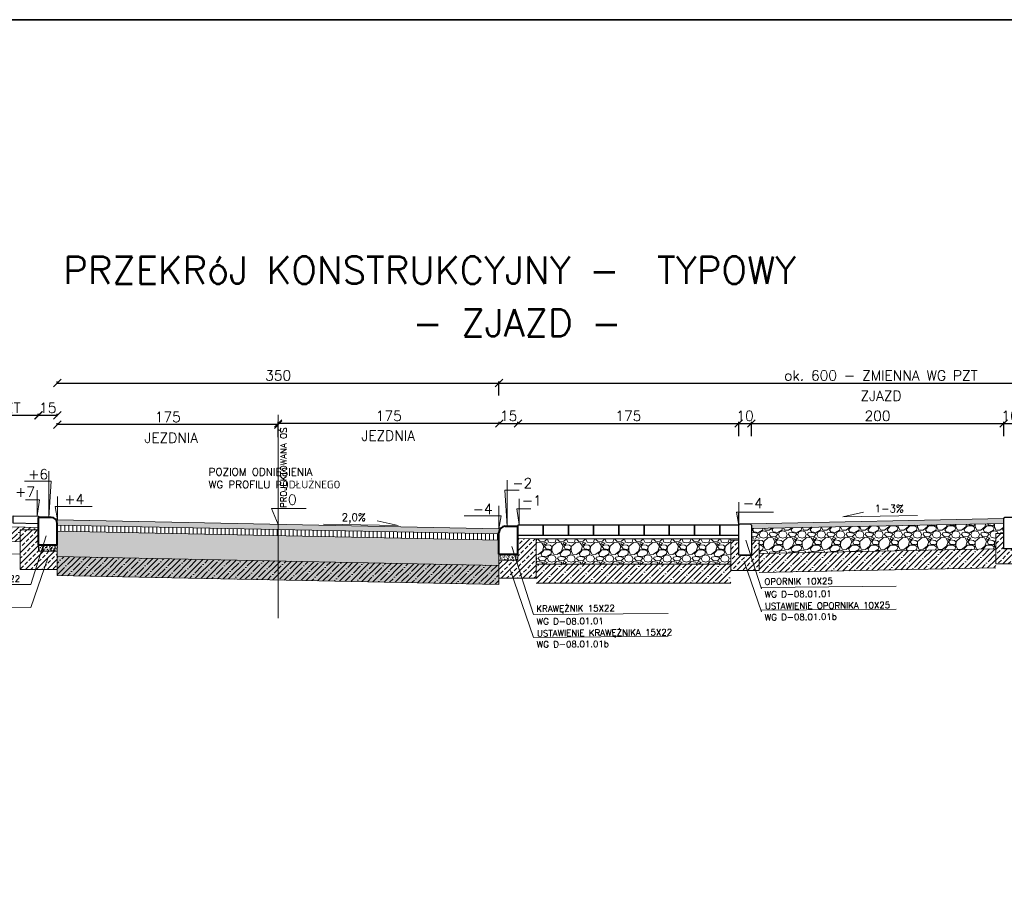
# Model space of a CAD drawing. Header units: metres. Extents: x 8462340 to 8469377, y 5710371 to 5712927.
# Tile 23 of 31: x 8467781 to 8468561, y 5711058 to 5711746. Entities that reach past the tile are written whole.
import ezdxf

# ---------------------------------------------------------------- set-up
doc = ezdxf.new("R2010")
doc.units = ezdxf.units.M
doc.linetypes.add('CENTER', pattern=[2, 1.25, -0.25, 0.25, -0.25])
for name, color, linetype, lineweight in [('dim', 7, 'Continuous', 5), ('opisy do przekrojów', 1, 'Continuous', 5), ('PODRYS', 2, 'Continuous', 5)]:
    doc.layers.add(name, color=color, linetype=linetype, lineweight=lineweight)
doc.styles.get("Standard").update_dxf_attribs({"font": 'simplex.shx'})
doc.dimstyles.new('ISO-25', dxfattribs={"dimtxt": 2.5, "dimasz": 2.5, "dimexe": 1.25, "dimexo": 0.625, "dimtad": 1, "dimtxsty": 'Standard', "dimcen": 2.5, "dimadec": 0, "dimazin": 0, "dimtfac": 1, "dimtmove": 0, "dimatfit": 3, "dimfxl": 1, "dimarcsym": 0})

# ---------------------------------------------------------------- blocks, each defined once
blk = doc.blocks.new('_Oblique')
at = {"color": 0, "linetype": 'ByBlock', "lineweight": -2}
blk.add_line((-0.5, -0.5), (0.5, 0.5), dxfattribs=at)
blk = doc.blocks.new('*D9406')
at = {"color": 0, "lineweight": -2, "transparency": 16777216}
for p, q in [((8467810.59, 5711424.57), (8467810.59, 5711426.33)), ((8467985.61, 5711425.08), (8467810.59, 5711425.08)), ((8467985.61, 5711415.08), (8467985.61, 5711426.33))]:
    blk.add_line(p, q, dxfattribs=at)
at = {"layer": 'Defpoints', "color": 0, "lineweight": 20, "transparency": 16777216}
for p in [(8467810.59, 5711425.08), (8467985.61, 5711356.24), (8467810.59, 5711340.52, 543.23)]:
    blk.add_point(p, dxfattribs=at)
at = {"color": 0, "lineweight": -2, "transparency": 16777216, "xscale": 6, "yscale": 6, "zscale": 6, "rotation": 180}
blk.add_blockref('_Oblique', (8467810.59, 5711425.08), dxfattribs=at)
at = {"color": 0, "lineweight": -2, "transparency": 16777216, "xscale": 6, "yscale": 6, "zscale": 6}
blk.add_blockref('_Oblique', (8467985.61, 5711425.08), dxfattribs=at)
at = {"color": 0, "transparency": 16777216, "insert": (8467898.1, 5711431.08), "char_height": 8, "attachment_point": 5}
blk.add_mtext('175', dxfattribs=at)
blk = doc.blocks.new('*D9407')
at = {"color": 0, "lineweight": -2, "transparency": 16777216}
for p, q in [((8467795.52, 5711431.82), (8467795.52, 5711433.65)), ((8467810.52, 5711432.4), (8467795.52, 5711432.4)), ((8467810.52, 5711431.8), (8467810.52, 5711433.65))]:
    blk.add_line(p, q, dxfattribs=at)
at = {"layer": 'Defpoints', "color": 0, "lineweight": 20, "transparency": 16777216}
for p in [(8467795.52, 5711432.4), (8467795.52, 5711344.07, 543.23), (8467810.52, 5711343.11, 543.23)]:
    blk.add_point(p, dxfattribs=at)
at = {"color": 0, "lineweight": -2, "transparency": 16777216, "xscale": 6, "yscale": 6, "zscale": 6, "rotation": 180}
blk.add_blockref('_Oblique', (8467795.52, 5711432.4), dxfattribs=at)
at = {"color": 0, "lineweight": -2, "transparency": 16777216, "xscale": 6, "yscale": 6, "zscale": 6}
blk.add_blockref('_Oblique', (8467810.52, 5711432.4), dxfattribs=at)
at = {"color": 0, "transparency": 16777216, "insert": (8467803.02, 5711438.4), "char_height": 8, "attachment_point": 5}
blk.add_mtext('15', dxfattribs=at)
blk = doc.blocks.new('*D9408')
at = {"color": 0, "lineweight": -2, "transparency": 16777216}
for p, q in [((8467675.56, 5711432.49), (8467675.56, 5711433.63)), ((8467795.78, 5711432.38), (8467675.56, 5711432.38)), ((8467795.78, 5711432.03), (8467795.78, 5711433.63))]:
    blk.add_line(p, q, dxfattribs=at)
at = {"layer": 'Defpoints', "color": 0, "lineweight": 20, "transparency": 16777216}
for p in [(8467675.56, 5711432.38), (8467675.56, 5711378.28, 543.23), (8467795.78, 5711355.78, 543.23)]:
    blk.add_point(p, dxfattribs=at)
at = {"color": 0, "lineweight": -2, "transparency": 16777216, "xscale": 6, "yscale": 6, "zscale": 6, "rotation": 180}
blk.add_blockref('_Oblique', (8467675.56, 5711432.38), dxfattribs=at)
at = {"color": 0, "lineweight": -2, "transparency": 16777216, "xscale": 6, "yscale": 6, "zscale": 6}
blk.add_blockref('_Oblique', (8467795.78, 5711432.38), dxfattribs=at)
at = {"color": 0, "transparency": 16777216, "insert": (8467735.67, 5711438.38), "char_height": 8, "attachment_point": 5}
blk.add_mtext('ZMIENNA WG PZT', dxfattribs=at)
blk = doc.blocks.new('*D9409')
at = {"color": 0, "lineweight": -2, "transparency": 16777216}
for p, q in [((8467810.59, 5711458.49), (8467810.59, 5711459.29)), ((8468160.68, 5711458.49), (8468160.68, 5711459.29)), ((8467810.59, 5711458.04), (8468160.68, 5711458.04))]:
    blk.add_line(p, q, dxfattribs=at)
at = {"layer": 'Defpoints', "color": 0, "lineweight": 20, "transparency": 16777216}
for p in [(8468160.68, 5711458.04), (8467810.59, 5711420.7, -543.23), (8468160.68, 5711420.7, -543.23)]:
    blk.add_point(p, dxfattribs=at)
at = {"color": 0, "lineweight": -2, "transparency": 16777216, "xscale": 6, "yscale": 6, "zscale": 6, "rotation": 180}
blk.add_blockref('_Oblique', (8467810.59, 5711458.04), dxfattribs=at)
at = {"color": 0, "lineweight": -2, "transparency": 16777216, "xscale": 6, "yscale": 6, "zscale": 6}
blk.add_blockref('_Oblique', (8468160.68, 5711458.04), dxfattribs=at)
at = {"color": 0, "transparency": 16777216, "insert": (8467985.64, 5711464.04), "char_height": 8, "attachment_point": 5}
blk.add_mtext('350', dxfattribs=at)
blk = doc.blocks.new('*D9410')
at = {"color": 0, "lineweight": -2, "transparency": 16777216}
for p, q in [((8467985.61, 5711425.75), (8467985.61, 5711427.25)), ((8468160.87, 5711425.46), (8468160.87, 5711427.25)), ((8468160.87, 5711426), (8467985.61, 5711426))]:
    blk.add_line(p, q, dxfattribs=at)
at = {"layer": 'Defpoints', "color": 0, "lineweight": 20, "transparency": 16777216}
for p in [(8467985.61, 5711426), (8467985.61, 5711353.96, 543.23), (8468160.87, 5711339.82, 543.23)]:
    blk.add_point(p, dxfattribs=at)
at = {"color": 0, "lineweight": -2, "transparency": 16777216, "xscale": 6, "yscale": 6, "zscale": 6, "rotation": 180}
blk.add_blockref('_Oblique', (8467985.61, 5711426), dxfattribs=at)
at = {"color": 0, "lineweight": -2, "transparency": 16777216, "xscale": 6, "yscale": 6, "zscale": 6}
blk.add_blockref('_Oblique', (8468160.87, 5711426), dxfattribs=at)
at = {"color": 0, "transparency": 16777216, "insert": (8468073.24, 5711432), "char_height": 8, "attachment_point": 5}
blk.add_mtext('175', dxfattribs=at)
blk = doc.blocks.new('*D9411')
at = {"color": 0, "lineweight": -2, "transparency": 16777216}
for p, q in [((8468175.59, 5711425.52), (8468175.59, 5711427.25)), ((8468350.59, 5711425.52), (8468350.59, 5711427.25)), ((8468175.59, 5711426), (8468350.59, 5711426))]:
    blk.add_line(p, q, dxfattribs=at)
at = {"layer": 'Defpoints', "color": 0, "lineweight": 20, "transparency": 16777216}
for p in [(8468350.59, 5711426), (8468175.59, 5711342.52, 543.23), (8468350.59, 5711342.52, 543.23)]:
    blk.add_point(p, dxfattribs=at)
at = {"color": 0, "lineweight": -2, "transparency": 16777216, "xscale": 6, "yscale": 6, "zscale": 6, "rotation": 180}
blk.add_blockref('_Oblique', (8468175.59, 5711426), dxfattribs=at)
at = {"color": 0, "lineweight": -2, "transparency": 16777216, "xscale": 6, "yscale": 6, "zscale": 6}
blk.add_blockref('_Oblique', (8468350.59, 5711426), dxfattribs=at)
at = {"color": 0, "transparency": 16777216, "insert": (8468263.09, 5711432), "char_height": 8, "attachment_point": 5}
blk.add_mtext('175', dxfattribs=at)
blk = doc.blocks.new('*D9412')
at = {"color": 0, "lineweight": -2, "transparency": 16777216}
for p, q in [((8468160.59, 5711448.04), (8468160.59, 5711459.29)), ((8468765.93, 5711448.04), (8468765.93, 5711459.29)), ((8468160.59, 5711458.04), (8468765.93, 5711458.04))]:
    blk.add_line(p, q, dxfattribs=at)
at = {"layer": 'Defpoints', "color": 0, "lineweight": 20, "transparency": 16777216}
for p in [(8468765.93, 5711458.04), (8468160.59, 5711418.4), (8468765.93, 5711418.4)]:
    blk.add_point(p, dxfattribs=at)
at = {"color": 0, "lineweight": -2, "transparency": 16777216, "xscale": 6, "yscale": 6, "zscale": 6, "rotation": 180}
blk.add_blockref('_Oblique', (8468160.59, 5711458.04), dxfattribs=at)
at = {"color": 0, "lineweight": -2, "transparency": 16777216, "xscale": 6, "yscale": 6, "zscale": 6}
blk.add_blockref('_Oblique', (8468765.93, 5711458.04), dxfattribs=at)
at = {"color": 0, "transparency": 16777216, "insert": (8468463.26, 5711464.04), "char_height": 8, "attachment_point": 5}
blk.add_mtext('ok. 600 - ZMIENNA WG PZT', dxfattribs=at)
blk = doc.blocks.new('*D9444')
at = {"color": 0, "lineweight": -2, "transparency": 16777216}
for p, q in [((8468360.59, 5711416), (8468360.59, 5711427.25)), ((8468560.59, 5711416), (8468560.59, 5711427.25)), ((8468360.59, 5711426), (8468560.59, 5711426))]:
    blk.add_line(p, q, dxfattribs=at)
at = {"layer": 'Defpoints', "color": 0, "lineweight": 20, "transparency": 16777216}
for p in [(8468560.59, 5711426), (8468360.59, 5711367.83), (8468560.59, 5711367.83)]:
    blk.add_point(p, dxfattribs=at)
at = {"color": 0, "lineweight": -2, "transparency": 16777216, "xscale": 6, "yscale": 6, "zscale": 6, "rotation": 180}
blk.add_blockref('_Oblique', (8468360.59, 5711426), dxfattribs=at)
at = {"color": 0, "lineweight": -2, "transparency": 16777216, "xscale": 6, "yscale": 6, "zscale": 6}
blk.add_blockref('_Oblique', (8468560.59, 5711426), dxfattribs=at)
at = {"color": 0, "transparency": 16777216, "insert": (8468460.59, 5711432), "char_height": 8, "attachment_point": 5}
blk.add_mtext('200', dxfattribs=at)
blk = doc.blocks.new('*D9445')
at = {"color": 0, "lineweight": -2, "transparency": 16777216}
for p, q in [((8468560.59, 5711416), (8468560.59, 5711427.25)), ((8468570.63, 5711416), (8468570.63, 5711427.25)), ((8468560.59, 5711426), (8468570.63, 5711426))]:
    blk.add_line(p, q, dxfattribs=at)
at = {"layer": 'Defpoints', "color": 0, "lineweight": 20, "transparency": 16777216}
for p in [(8468570.63, 5711426), (8468560.59, 5711340.85), (8468570.63, 5711341.05)]:
    blk.add_point(p, dxfattribs=at)
at = {"color": 0, "lineweight": -2, "transparency": 16777216, "xscale": 6, "yscale": 6, "zscale": 6, "rotation": 180}
blk.add_blockref('_Oblique', (8468560.59, 5711426), dxfattribs=at)
at = {"color": 0, "lineweight": -2, "transparency": 16777216, "xscale": 6, "yscale": 6, "zscale": 6}
blk.add_blockref('_Oblique', (8468570.63, 5711426), dxfattribs=at)
at = {"color": 0, "transparency": 16777216, "insert": (8468565.61, 5711432), "char_height": 8, "attachment_point": 5}
blk.add_mtext('10', dxfattribs=at)
blk = doc.blocks.new('*D9462')
at = {"color": 0, "lineweight": -2, "transparency": 16777216}
for p, q in [((8468350.59, 5711416), (8468350.59, 5711427.25)), ((8468360.63, 5711416), (8468360.63, 5711427.25)), ((8468350.59, 5711426), (8468360.63, 5711426))]:
    blk.add_line(p, q, dxfattribs=at)
at = {"layer": 'Defpoints', "color": 0, "lineweight": 20, "transparency": 16777216}
for p in [(8468360.63, 5711426), (8468350.59, 5711336.85), (8468360.63, 5711337.05)]:
    blk.add_point(p, dxfattribs=at)
at = {"color": 0, "lineweight": -2, "transparency": 16777216, "xscale": 6, "yscale": 6, "zscale": 6, "rotation": 180}
blk.add_blockref('_Oblique', (8468350.59, 5711426), dxfattribs=at)
at = {"color": 0, "lineweight": -2, "transparency": 16777216, "xscale": 6, "yscale": 6, "zscale": 6}
blk.add_blockref('_Oblique', (8468360.63, 5711426), dxfattribs=at)
at = {"color": 0, "transparency": 16777216, "insert": (8468355.61, 5711432), "char_height": 8, "attachment_point": 5}
blk.add_mtext('10', dxfattribs=at)
blk = doc.blocks.new('*D9463')
at = {"color": 0, "lineweight": -2, "transparency": 16777216}
for p, q in [((8468160.87, 5711425.34), (8468160.87, 5711427.25)), ((8468175.59, 5711425.36), (8468175.59, 5711427.25)), ((8468160.87, 5711426), (8468175.59, 5711426))]:
    blk.add_line(p, q, dxfattribs=at)
at = {"layer": 'Defpoints', "color": 0, "lineweight": 20, "transparency": 16777216}
for p in [(8468175.59, 5711426), (8468160.87, 5711333.54, 543.23), (8468175.59, 5711334.75, 543.23)]:
    blk.add_point(p, dxfattribs=at)
at = {"color": 0, "lineweight": -2, "transparency": 16777216, "xscale": 6, "yscale": 6, "zscale": 6, "rotation": 180}
blk.add_blockref('_Oblique', (8468160.87, 5711426), dxfattribs=at)
at = {"color": 0, "lineweight": -2, "transparency": 16777216, "xscale": 6, "yscale": 6, "zscale": 6}
blk.add_blockref('_Oblique', (8468175.59, 5711426), dxfattribs=at)
at = {"color": 0, "transparency": 16777216, "insert": (8468168.23, 5711432), "char_height": 8, "attachment_point": 5}
blk.add_mtext('15', dxfattribs=at)

msp = doc.modelspace()

# ---------------------------------------------------------------- hatches: boundary and pattern name
at = {"layer": 'dim', "linetype": 'Continuous', "lineweight": 15}
h = msp.add_hatch(color=256, dxfattribs=at)
h.dxf.hatch_style = 1
h.paths.add_polyline_path([(8467810.59, 5711349.52), (8467810.59, 5711345.52), (8468160.59, 5711338.52), (8468160.59, 5711342.52)])
at = {"layer": 'dim', "lineweight": 20}
h = msp.add_hatch(color=256, dxfattribs=at)
h.dxf.hatch_style = 1
h.paths.add_polyline_path([(8468359.59, 5711346.52), (8468360.59, 5711345.52), (8468360.59, 5711343.04), (8468360.67, 5711342.76), (8468560.59, 5711346.76), (8468560.59, 5711350.76)])
at = {"layer": 'dim', "lineweight": 5}
h = msp.add_hatch(dxfattribs=at)
h.set_pattern_fill('ANSI35', color=256, angle=358.00538, style=0)
h.set_pattern_definition([(43.005376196, (-257424.925, 416440.7766), (-4.3311253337, 4.643689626), []), (43.005376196, (-257420.438, 416440.62), (-4.3311253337, 4.643689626), [7.9375, -1.5875, 0, -1.5875])])
h.paths.add_polyline_path([(8467675.64, 5711346.15), (8467675.64, 5711334.45), (8467780.73, 5711332.33), (8467781.19, 5711342.29), (8467795.57, 5711341.7), (8467795.23, 5711334.09), (8467795.3, 5711334.08), (8467795.72, 5711343.55)])
h = msp.add_hatch(dxfattribs=at)
h.set_pattern_fill('ANSI33', color=256, scale=0.96, style=0)
h.set_pattern_definition([(45, (4954157.886, 319657.078), (-4.310522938, 4.310522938), []), (45, (4954162.1965, 319657.078), (-4.310522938, 4.310522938), [3.048, -1.524])])
h.paths.add_polyline_path([(8467810.59, 5711324.72), (8467810.59, 5711310.32), (8467781.19, 5711310.32), (8467781.19, 5711341.68), (8467795.59, 5711341.75), (8467795.59, 5711324.72)])
at = {"layer": 'dim', "linetype": 'Continuous', "lineweight": 15}
h = msp.add_hatch(dxfattribs=at)
h.set_pattern_fill('ANSI31', color=256, angle=45)
h.set_pattern_definition([(90, (-1924.5962, 2336.3104), (-3.175, 7e-16), [])])
h.paths.add_polyline_path([(8467810.59, 5711345.52), (8467810.59, 5711340.52), (8468160.59, 5711333.52), (8468160.59, 5711338.52)])
at = {"layer": 'dim', "lineweight": 5}
h = msp.add_hatch(dxfattribs=at)
h.set_pattern_fill('GRAVEL', scale=0.6)
h.set_pattern_definition([(228.0127875, (-3519.5877, -629.3122), (-121.92000000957, -137.15999999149), [2.05032864, -202.982901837]), (184.969741, (-3520.95934, -630.8362), (182.879999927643, 15.240000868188), [3.51842832, -348.324293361]), (132.5104471, (-3524.4645, -631.141), (152.400000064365, -167.639999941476), [2.48088912, -245.608336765]), (267.273689, (-3530.40814, -634.951), (15.24000003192, 304.7999999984), [3.20402712, -317.198624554]), (292.83365418, (-3530.56054, -638.1514), (-76.20000000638, 182.879999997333), [3.1418022, -311.038846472]), (357.273689, (-3529.34134, -641.047), (-304.7999999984, 15.24000003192), [3.20402712, -317.198624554]), (37.69424047, (-3526.14094, -641.1994), (-198.119999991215, -152.400000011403), [4.23716196, -419.478691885]), (72.25532837, (-3522.78814, -638.6086), (106.680000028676, 335.279999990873), [4.00031712, -396.031539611]), (121.42956562, (-3521.56894, -634.7986), (-121.9200000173, 198.119999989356), [3.214878, -318.273274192]), (175.2363583, (-3523.2453, -632.0554), (167.6399999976, -15.24000002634), [3.67027968, -179.8436217]), (222.3974378, (-3526.90294, -631.7506), (-182.879999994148, -167.640000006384), [4.74646752, -469.900635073]), (138.81407483, (-3515.3205, -635.1034), (-106.6799999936, 91.44000000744), [1.62002724, -160.383394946]), (171.4692344, (-3516.53974, -634.0366), (198.12000000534, -30.479999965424), [3.08209188, -305.127833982]), (225, (-3519.588, -633.579), (-2e-15, -15.24), [2.15525604, -19.39735865]), (203.19859051, (-3520.6545, -631.7506), (76.20000000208, 30.47999999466), [1.16064792, -114.903734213]), (291.80140949, (-3521.7213, -632.2078), (-15.2400000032, 45.7199999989), [1.64139372, -80.42851794]), (30.96375653, (-3521.1117, -633.7318), (45.7200000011, 30.4799999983), [2.66591796, -86.197788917]), (161.56505118, (-3518.8257, -632.36), (30.4800000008, -15.2399999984), [1.92772284, -46.2653887]), (16.389540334, (-3530.5605, -632.2078), (152.4, 45.72), [2.700528, -267.352960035]), (70.34617594, (-3527.9697, -631.4458), (-60.96000000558, -167.63999999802), [2.26559364, -224.29329407]), (293.19859051, (-3518.8257, -629.3122), (-30.47999999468, 76.20000000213), [2.3212806, -113.743101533]), (343.61045967, (-3517.9113, -631.4458), (-152.400000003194, 45.71999998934), [2.700528, -267.352960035]), (339.44395478, (-3530.5605, -641.6566), (-76.2, 30.48), [2.6042112, -127.606405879]), (294.7751406, (-3528.1221, -642.571), (-76.2000000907, 167.63999995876), [2.18203272, -216.021560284]), (66.80140949, (-3518.6733, -644.5522), (30.4799999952, 76.2000000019), [2.3212806, -113.743101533]), (17.35402464, (-3517.7589, -642.4186), (-198.11999999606, -60.960000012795), [2.55469644, -252.914255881]), (69.44395478, (-3526.141, -644.5522), (-30.48000000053, -76.1999999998), [1.3021056, -128.908511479]), (101.309932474, (-3519.5877, -644.5522), (-15.24, 60.96), [0.7770876, -76.931969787]), (165.96375653, (-3519.74, -643.7902), (45.72, -15.24), [3.1418022, -59.694327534]), (186.00900596, (-3522.78814, -643.0282), (152.39999999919, 15.240000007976), [2.911602, -288.24818918]), (303.69006753, (-3521.1117, -635.1034), (-15.2400000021, 30.479999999), [2.19794328, -52.750658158]), (353.15722659, (-3519.89254, -636.9322), (259.080000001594, -30.479999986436), [3.83734056, -379.89605439]), (60.9453959, (-3516.0825, -637.3894), (-60.96000000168, -106.67999999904), [1.56904944, -155.336353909]), (90, (-3515.32, -636.018), (-15.24, 15.24), [0.9144, -14.3256]), (120.25643716, (-3523.0929, -642.571), (60.95999999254, -106.68000000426), [2.11720176, -209.60364464]), (48.0127875, (-3524.1597, -640.7422), (121.92000001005, 137.15999999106), [4.10065728, -200.932573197]), (0, (-3521.417, -637.694), (15.24, 15.24), [3.9624, -11.2776]), (325.3048465, (-3517.4541, -637.6942), (152.40000005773, -106.67999991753), [2.40965736, -238.555900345]), (254.0546041, (-3515.473, -639.0658), (-15.23999999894, -60.96000000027), [2.21897448, -108.729900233]), (207.64597536, (-3516.08254, -641.1994), (-289.56000001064, -152.399999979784), [3.6128706, -357.674786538]), (175.42607874, (-3519.28294, -642.8758), (-198.119999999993, 15.239999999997), [3.82217676, -378.395078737])])
h.paths.add_polyline_path([(8468360.59, 5711334.76), (8468366.81, 5711334.76), (8468366.81, 5711322.7), (8468554.28, 5711326.65), (8468554.28, 5711338.76), (8468560.59, 5711338.76), (8468560.59, 5711346.76), (8468360.59, 5711342.76), (8468360.59, 5711346.76), (8468360.59, 5711346.76)])
h = msp.add_hatch(dxfattribs=at)
h.set_pattern_fill('GRAVEL', scale=0.6)
h.set_pattern_definition([(228.0127875, (-7108.4518, -26910.9172), (-121.92000000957, -137.15999999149), [2.05032864, -202.982901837]), (184.969741, (-7109.82345, -26912.4412), (182.879999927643, 15.240000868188), [3.51842832, -348.324293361]), (132.5104471, (-7113.3286, -26912.746), (152.400000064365, -167.639999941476), [2.48088912, -245.608336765]), (267.273689, (-7119.27225, -26916.556), (15.24000003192, 304.7999999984), [3.20402712, -317.198624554]), (292.83365418, (-7119.42465, -26919.7564), (-76.20000000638, 182.879999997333), [3.1418022, -311.038846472]), (357.273689, (-7118.20545, -26922.652), (-304.7999999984, 15.24000003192), [3.20402712, -317.198624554]), (37.69424047, (-7115.00505, -26922.8044), (-198.119999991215, -152.400000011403), [4.23716196, -419.478691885]), (72.25532837, (-7111.65225, -26920.2136), (106.680000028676, 335.279999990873), [4.00031712, -396.031539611]), (121.42956562, (-7110.43305, -26916.4036), (-121.9200000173, 198.119999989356), [3.214878, -318.273274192]), (175.2363583, (-7112.1094, -26913.6604), (167.6399999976, -15.24000002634), [3.67027968, -179.8436217]), (222.3974378, (-7115.76705, -26913.3556), (-182.879999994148, -167.640000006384), [4.74646752, -469.900635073]), (138.81407483, (-7104.1846, -26916.7084), (-106.6799999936, 91.44000000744), [1.62002724, -160.383394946]), (171.4692344, (-7105.40385, -26915.6416), (198.12000000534, -30.479999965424), [3.08209188, -305.127833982]), (225, (-7108.452, -26915.184), (-2e-15, -15.24), [2.15525604, -19.39735865]), (203.19859051, (-7109.5186, -26913.3556), (76.20000000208, 30.47999999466), [1.16064792, -114.903734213]), (291.80140949, (-7110.5854, -26913.8128), (-15.2400000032, 45.7199999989), [1.64139372, -80.42851794]), (30.96375653, (-7109.9758, -26915.3368), (45.7200000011, 30.4799999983), [2.66591796, -86.197788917]), (161.56505118, (-7107.69, -26913.965), (30.4800000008, -15.2399999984), [1.92772284, -46.2653887]), (16.389540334, (-7119.42465, -26913.8128), (152.4, 45.72), [2.700528, -267.352960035]), (70.34617594, (-7116.8338, -26913.0508), (-60.96000000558, -167.63999999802), [2.26559364, -224.29329407]), (293.19859051, (-7107.6898, -26910.9172), (-30.47999999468, 76.20000000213), [2.3212806, -113.743101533]), (343.61045967, (-7106.77545, -26913.0508), (-152.400000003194, 45.71999998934), [2.700528, -267.352960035]), (339.44395478, (-7119.4246, -26923.2616), (-76.2, 30.48), [2.6042112, -127.606405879]), (294.7751406, (-7116.9862, -26924.176), (-76.2000000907, 167.63999995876), [2.18203272, -216.021560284]), (66.80140949, (-7107.5374, -26926.1572), (30.4799999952, 76.2000000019), [2.3212806, -113.743101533]), (17.35402464, (-7106.62305, -26924.0236), (-198.11999999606, -60.960000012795), [2.55469644, -252.914255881]), (69.44395478, (-7115.005, -26926.1572), (-30.48000000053, -76.1999999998), [1.3021056, -128.908511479]), (101.309932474, (-7108.4518, -26926.1572), (-15.24, 60.96), [0.7770876, -76.931969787]), (165.96375653, (-7108.6042, -26925.395), (45.72, -15.24), [3.1418022, -59.694327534]), (186.00900596, (-7111.65225, -26924.6332), (152.39999999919, 15.240000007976), [2.911602, -288.24818918]), (303.69006753, (-7109.976, -26916.7084), (-15.2400000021, 30.479999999), [2.19794328, -52.750658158]), (353.15722659, (-7108.75665, -26918.5372), (259.080000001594, -30.479999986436), [3.83734056, -379.89605439]), (60.9453959, (-7104.9466, -26918.9944), (-60.96000000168, -106.67999999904), [1.56904944, -155.336353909]), (90, (-7104.185, -26917.623), (-15.24, 15.24), [0.9144, -14.3256]), (120.25643716, (-7111.957, -26924.176), (60.95999999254, -106.68000000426), [2.11720176, -209.60364464]), (48.0127875, (-7113.0238, -26922.3472), (121.92000001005, 137.15999999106), [4.10065728, -200.932573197]), (0, (-7110.28, -26919.299), (15.24, 15.24), [3.9624, -11.2776]), (325.3048465, (-7106.3182, -26919.2992), (152.40000005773, -106.67999991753), [2.40965736, -238.555900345]), (254.0546041, (-7104.337, -26920.6708), (-15.23999999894, -60.96000000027), [2.21897448, -108.729900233]), (207.64597536, (-7104.94665, -26922.8044), (-289.56000001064, -152.399999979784), [3.6128706, -357.674786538]), (175.42607874, (-7108.14705, -26924.4808), (-198.119999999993, 15.239999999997), [3.82217676, -378.395078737])])
h.paths.add_polyline_path([(8467810.59, 5711340.52), (8467810.59, 5711320.52), (8468160.59, 5711313.52), (8468160.59, 5711333.52)])
h = msp.add_hatch(dxfattribs=at)
h.set_pattern_fill('ANSI33', color=256, scale=0.96, style=0)
h.set_pattern_definition([(45, (4955388.4475, 319650.078), (-4.310522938, 4.310522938), []), (45, (4955392.758, 319650.078), (-4.310522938, 4.310522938), [3.048, -1.524])])
h.paths.add_polyline_path([(8468160.59, 5711317.72), (8468160.59, 5711303.32), (8468189.99, 5711303.32), (8468189.99, 5711334.68), (8468175.59, 5711334.75), (8468175.59, 5711317.72)])
h = msp.add_hatch(dxfattribs=at)
h.set_pattern_fill('GRAVEL', scale=0.6)
h.set_pattern_definition([(228.0127875, (-6415.352, -26998.3593), (-121.92000000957, -137.15999999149), [2.05032864, -202.982901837]), (184.969741, (-6416.7236, -26999.88325), (182.879999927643, 15.240000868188), [3.51842832, -348.324293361]), (132.5104471, (-6420.2288, -27000.1881), (152.400000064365, -167.639999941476), [2.48088912, -245.608336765]), (267.273689, (-6426.1724, -27003.99805), (15.24000003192, 304.7999999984), [3.20402712, -317.198624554]), (292.83365418, (-6426.3248, -27007.19845), (-76.20000000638, 182.879999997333), [3.1418022, -311.038846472]), (357.273689, (-6425.1056, -27010.09405), (-304.7999999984, 15.24000003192), [3.20402712, -317.198624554]), (37.69424047, (-6421.9052, -27010.24645), (-198.119999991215, -152.400000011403), [4.23716196, -419.478691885]), (72.25532837, (-6418.5524, -27007.65565), (106.680000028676, 335.279999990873), [4.00031712, -396.031539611]), (121.42956562, (-6417.3332, -27003.84565), (-121.9200000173, 198.119999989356), [3.214878, -318.273274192]), (175.2363583, (-6419.0096, -27001.1025), (167.6399999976, -15.24000002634), [3.67027968, -179.8436217]), (222.3974378, (-6422.6672, -27000.79765), (-182.879999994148, -167.640000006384), [4.74646752, -469.900635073]), (138.81407483, (-6411.0848, -27004.1505), (-106.6799999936, 91.44000000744), [1.62002724, -160.383394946]), (171.4692344, (-6412.304, -27003.08365), (198.12000000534, -30.479999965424), [3.08209188, -305.127833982]), (225, (-6415.352, -27002.626), (-2e-15, -15.24), [2.15525604, -19.39735865]), (203.19859051, (-6416.4188, -27000.7977), (76.20000000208, 30.47999999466), [1.16064792, -114.903734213]), (291.80140949, (-6417.4856, -27001.2549), (-15.2400000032, 45.7199999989), [1.64139372, -80.42851794]), (30.96375653, (-6416.876, -27002.7789), (45.7200000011, 30.4799999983), [2.66591796, -86.197788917]), (161.56505118, (-6414.59, -27001.4073), (30.4800000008, -15.2399999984), [1.92772284, -46.2653887]), (16.389540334, (-6426.3248, -27001.25485), (152.4, 45.72), [2.700528, -267.352960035]), (70.34617594, (-6423.734, -27000.4929), (-60.96000000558, -167.63999999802), [2.26559364, -224.29329407]), (293.19859051, (-6414.59, -26998.3593), (-30.47999999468, 76.20000000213), [2.3212806, -113.743101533]), (343.61045967, (-6413.6756, -27000.49285), (-152.400000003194, 45.71999998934), [2.700528, -267.352960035]), (339.44395478, (-6426.3248, -27010.7037), (-76.2, 30.48), [2.6042112, -127.606405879]), (294.7751406, (-6423.8864, -27011.6181), (-76.2000000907, 167.63999995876), [2.18203272, -216.021560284]), (66.80140949, (-6414.4376, -27013.5993), (30.4799999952, 76.2000000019), [2.3212806, -113.743101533]), (17.35402464, (-6413.5232, -27011.46565), (-198.11999999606, -60.960000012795), [2.55469644, -252.914255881]), (69.44395478, (-6421.9052, -27013.5993), (-30.48000000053, -76.1999999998), [1.3021056, -128.908511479]), (101.309932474, (-6415.352, -27013.5993), (-15.24, 60.96), [0.7770876, -76.931969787]), (165.96375653, (-6415.5044, -27012.8373), (45.72, -15.24), [3.1418022, -59.694327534]), (186.00900596, (-6418.5524, -27012.07525), (152.39999999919, 15.240000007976), [2.911602, -288.24818918]), (303.69006753, (-6416.876, -27004.1505), (-15.2400000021, 30.479999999), [2.19794328, -52.750658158]), (353.15722659, (-6415.6568, -27005.97925), (259.080000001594, -30.479999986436), [3.83734056, -379.89605439]), (60.9453959, (-6411.8468, -27006.4365), (-60.96000000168, -106.67999999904), [1.56904944, -155.336353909]), (90, (-6411.085, -27005.065), (-15.24, 15.24), [0.9144, -14.3256]), (120.25643716, (-6418.8572, -27011.618), (60.95999999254, -106.68000000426), [2.11720176, -209.60364464]), (48.0127875, (-6419.924, -27009.7893), (121.92000001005, 137.15999999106), [4.10065728, -200.932573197]), (0, (-6417.181, -27006.741), (15.24, 15.24), [3.9624, -11.2776]), (325.3048465, (-6413.2184, -27006.7413), (152.40000005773, -106.67999991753), [2.40965736, -238.555900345]), (254.0546041, (-6411.2372, -27008.1129), (-15.23999999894, -60.96000000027), [2.21897448, -108.729900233]), (207.64597536, (-6411.8468, -27010.24645), (-289.56000001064, -152.399999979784), [3.6128706, -357.674786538]), (175.42607874, (-6415.0472, -27011.92285), (-198.119999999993, 15.239999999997), [3.82217676, -378.395078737])])
h.paths.add_polyline_path([(8468189.99, 5711314.52), (8468189.99, 5711334.52), (8468344.28, 5711334.52), (8468344.28, 5711314.52)])
h = msp.add_hatch(dxfattribs=at)
h.set_pattern_fill('ANSI33', color=256, scale=0.96, style=0)
h.set_pattern_definition([(45, (-3530.5605, -645.785), (-4.310522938, 4.310522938), []), (45, (-3526.25, -645.785), (-4.310522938, 4.310522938), [3.048, -1.524])])
h.paths.add_polyline_path([(8468366.81, 5711309.4), (8468366.81, 5711333.53), (8468360.59, 5711333.53), (8468360.59, 5711321.52), (8468350.59, 5711321.52), (8468350.59, 5711333.53), (8468344.28, 5711333.53), (8468344.28, 5711309.4)])
h = msp.add_hatch(dxfattribs=at)
h.set_pattern_fill('ANSI33', color=256, scale=0.96, style=0)
h.set_pattern_definition([(45, (-3530.5605, -644.552), (-4.310522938, 4.310522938), []), (45, (-3526.25, -644.552), (-4.310522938, 4.310522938), [3.048, -1.524])])
h.paths.add_polyline_path([(8468576.81, 5711314.64), (8468576.81, 5711338.76), (8468570.59, 5711338.76), (8468570.59, 5711326.76), (8468560.59, 5711326.76), (8468560.59, 5711338.76), (8468554.28, 5711338.76), (8468554.28, 5711314.64)])
h = msp.add_hatch(dxfattribs=at)
h.set_pattern_fill('AR-SAND', color=256, scale=0.048, angle=90, style=0)
h.set_pattern_definition([(127.5, (4954157.886, 319657.078), (-2.3491835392, -0.0768015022), [0, -1.853184, 0, -2.07264, 0, -1.9812]), (97.5, (4954157.886, 319657.078), (-3.4407604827, 2.157711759), [0, -0.999744, 0, -1.670304, 0, -0.64008]), (57.5, (4954157.886, 319655.5784), (-0.00689848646, 3.79676337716), [0, -0.6096, 0, -2.19456, 0, -2.86512]), (47.5, (4954157.886, 319655.5784), (-1.0700607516, 3.6650709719), [0, -0.3048, 0, -1.438656, 0, -1.64592])])
h.paths.add_polyline_path([(8467810.59, 5711328.92), (8467810.59, 5711324.72), (8467795.59, 5711324.72), (8467795.59, 5711329.52), (8467809.99, 5711329.52)])
h = msp.add_hatch(dxfattribs=at)
h.set_pattern_fill('ANSI35', color=256)
h.set_pattern_definition([(45, (-3530.9515, -649.537), (-4.4901280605, 4.4901280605), []), (45, (-3526.4614, -649.537), (-4.4901280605, 4.4901280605), [7.9375, -1.5875, 0, -1.5875])])
h.paths.add_polyline_path([(8468366.81, 5711322.9), (8468366.81, 5711307.9), (8468554.28, 5711311.65), (8468554.28, 5711326.65)])
h = msp.add_hatch(dxfattribs=at)
h.set_pattern_fill('ANSI35', color=256)
h.set_pattern_definition([(45, (-3415.352, 24197.726), (-4.4901280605, 4.4901280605), []), (45, (-3410.862, 24197.726), (-4.4901280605, 4.4901280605), [7.9375, -1.5875, 0, -1.5875])])
h.paths.add_polyline_path([(8467810.59, 5711320.52), (8467810.59, 5711305.52), (8468160.59, 5711298.52), (8468160.59, 5711313.52)])
h = msp.add_hatch(dxfattribs=at)
h.set_pattern_fill('AR-SAND', color=256, scale=0.08)
h.set_pattern_definition([(37.5, (-3406.585, 24198.9738), (-0.1280025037, 3.9153058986), [0, -3.08864, 0, -3.4544, 0, -3.302]), (7.5, (-3406.585, 24198.974), (3.596186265, 5.7346008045), [0, -1.66624, 0, -2.78384, 0, -1.0668]), (327.5, (-3409.0843, 24198.974), (6.3279389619, 0.0114974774), [0, -1.016, 0, -3.6576, 0, -4.7752]), (317.5, (-3409.0843, 24198.974), (6.1084516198, 1.783434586), [0, -0.508, 0, -2.39776, 0, -2.7432])])
h.paths.add_polyline_path([(8467810.59, 5711320.52), (8467810.59, 5711305.52), (8468160.59, 5711298.52), (8468160.59, 5711313.52)])
h = msp.add_hatch(dxfattribs=at)
h.set_pattern_fill('AR-SAND', color=256, scale=0.048, angle=90, style=0)
h.set_pattern_definition([(127.5, (4955388.4475, 319650.078), (-2.3491835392, -0.0768015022), [0, -1.853184, 0, -2.07264, 0, -1.9812]), (97.5, (4955388.4475, 319650.078), (-3.4407604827, 2.157711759), [0, -0.999744, 0, -1.670304, 0, -0.64008]), (57.5, (4955388.4475, 319648.5784), (-0.00689848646, 3.79676337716), [0, -0.6096, 0, -2.19456, 0, -2.86512]), (47.5, (4955388.4475, 319648.5784), (-1.0700607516, 3.6650709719), [0, -0.3048, 0, -1.438656, 0, -1.64592])])
h.paths.add_polyline_path([(8468160.59, 5711321.92), (8468160.59, 5711317.72), (8468175.59, 5711317.72), (8468175.59, 5711322.52), (8468161.19, 5711322.52)])
h = msp.add_hatch(dxfattribs=at)
h.set_pattern_fill('ANSI35', color=256)
h.set_pattern_definition([(45, (-2915.413, 24198.308), (-4.4901280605, 4.4901280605), []), (45, (-2910.923, 24198.308), (-4.4901280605, 4.4901280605), [7.9375, -1.5875, 0, -1.5875])])
h.paths.add_polyline_path([(8468189.99, 5711299.52), (8468189.99, 5711314.52), (8468344.28, 5711314.52), (8468344.28, 5711299.52)])

# ---------------------------------------------------------------- linework, layer by layer
at = {"color": 6, "linetype": 'CENTER', "lineweight": 5, "ltscale": 10}
for p, q in [((8467985.59, 5711280.42), (8467985.59, 5711432.78)), ((8467985.59, 5711271.76), (8467985.59, 5711424.12))]:
    msp.add_line(p, q, dxfattribs=at)
at = {"color": 6, "lineweight": 5}
msp.add_circle((8467799.4, 5711325.37), 0.456, dxfattribs=at)
at = {"layer": 'dim', "lineweight": 40}
for p, q in [((8467805.59, 5711351.52), (8467795.59, 5711351.52)), ((8467810.59, 5711329.52), (8467810.59, 5711346.52)), ((8468165.59, 5711344.52), (8468175.59, 5711344.52)), ((8468160.59, 5711322.52), (8468160.59, 5711339.52)), ((8467810.59, 5711329.52), (8467795.59, 5711329.52)), ((8468160.59, 5711322.52), (8468175.59, 5711322.52))]:
    msp.add_line(p, q, dxfattribs=at)
at = {"layer": 'dim', "linetype": 'ByBlock', "lineweight": 15}
for p, q in [((8468080.62, 5711345.11), (8468064.18, 5711348.87)), ((8468433, 5711352.01), (8468449.44, 5711355.77)), ((8468492.2, 5711353.13), (8468433, 5711352.01)), ((8467795.85, 5711343.55), (8467675.64, 5711346.14)), ((8468021.42, 5711346.23), (8468080.62, 5711345.11))]:
    msp.add_line(p, q, dxfattribs=at)
at = {"layer": 'dim', "lineweight": 30}
for p, q in [((8468351.59, 5711346.52), (8468359.59, 5711346.52)), ((8468351.59, 5711321.52), (8468359.59, 5711321.52))]:
    msp.add_line(p, q, dxfattribs=at)
at = {"layer": 'dim', "color": 7, "lineweight": 5}
for p, q in [((8468360.67, 5711342.76), (8468560.67, 5711346.76)), ((8468366.81, 5711322.9), (8468554.28, 5711326.65))]:
    msp.add_line(p, q, dxfattribs=at)
at = {"layer": 'dim', "lineweight": 5}
for p, q in [((8467810.59, 5711324.72), (8467795.59, 5711324.72)), ((8468160.59, 5711317.72), (8468175.59, 5711317.72)), ((8467810.59, 5711310.32), (8467781.19, 5711310.32)), ((8468366.81, 5711307.9), (8468554.28, 5711311.65)), ((8468160.59, 5711303.32), (8468189.99, 5711303.32))]:
    msp.add_line(p, q, dxfattribs=at)
at = {"layer": 'dim', "lineweight": 5, "flags": 128}
for points in [[(8467803.97, 5711388.13), (8467803.97, 5711351.52), (8467805.83, 5711380.26), (8467784.48, 5711380.25)], [(8468167.21, 5711381.13), (8468167.21, 5711344.52), (8468165.35, 5711373.26), (8468176.57, 5711373.25)], [(8467794.67, 5711373.24), (8467794.71, 5711352.81), (8467796.52, 5711365.38), (8467785.3, 5711365.38)], [(8467810.69, 5711368.04), (8467810.61, 5711349.74), (8467808.84, 5711360.17), (8467838.23, 5711360.19)], [(8467810.69, 5711368.04), (8467810.61, 5711349.74), (8467808.84, 5711360.17), (8467838.23, 5711360.19)], [(8467985.63, 5711366.45), (8467985.59, 5711346.02), (8467980.22, 5711358.58), (8468007.68, 5711358.6)], [(8468176.51, 5711366.24), (8468176.48, 5711345.81), (8468174.66, 5711358.38), (8468185.88, 5711358.38)], [(8468160.51, 5711360.61), (8468160.59, 5711342.52), (8468162.36, 5711352.74), (8468132.98, 5711352.76)], [(8468350.67, 5711363.61), (8468350.59, 5711345.52), (8468348.82, 5711355.74), (8468378.21, 5711355.76)], [(8468350.67, 5711363.61), (8468350.38, 5711346.76), (8468348.82, 5711355.74), (8468378.21, 5711355.76)]]:
    msp.add_lwpolyline(points, dxfattribs=at)
at = {"layer": 'dim', "color": 252, "lineweight": 30}
msp.add_lwpolyline([(8467775.62, 5711352.91), (8467795.61, 5711352.51), (8467795.49, 5711346.51), (8467775.5, 5711346.91)], close=True, dxfattribs=at)
at = {"layer": 'dim', "lineweight": 40, "flags": 128}
for points in [[(8467795.59, 5711329.52), (8467795.59, 5711351.52)], [(8468175.59, 5711322.52), (8468175.59, 5711344.52)]]:
    msp.add_lwpolyline(points, dxfattribs=at)
at = {"layer": 'dim', "lineweight": 20, "flags": 128}
for points in [[(8467810.59, 5711349.52), (8468160.59, 5711342.52)], [(8467810.59, 5711305.52), (8467810.59, 5711349.52)], [(8468359.59, 5711346.52), (8468560.59, 5711350.76), (8468560.59, 5711346.76), (8468360.67, 5711342.76), (8468360.59, 5711343.04)], [(8467810.59, 5711345.52), (8468160.59, 5711338.52)], [(8467810.59, 5711340.52), (8468160.59, 5711333.52)], [(8468189.99, 5711334.52), (8468350.59, 5711334.52)], [(8467810.59, 5711320.52), (8468160.59, 5711313.52)], [(8468189.99, 5711314.52), (8468344.28, 5711314.52)], [(8467810.59, 5711305.52), (8468160.59, 5711298.52)], [(8468160.59, 5711303.32), (8468160.59, 5711298.52)], [(8468189.99, 5711299.52), (8468344.28, 5711299.52)]]:
    msp.add_lwpolyline(points, dxfattribs=at)
at = {"layer": 'dim', "lineweight": 30}
for points in [[(8468561.59, 5711351.76), (8468569.59, 5711351.76), (8468570.59, 5711350.76), (8468570.59, 5711326.76), (8468560.59, 5711326.76), (8468560.59, 5711350.76)], [(8468175.59, 5711337.52), (8468195.59, 5711337.52), (8468195.59, 5711345.52), (8468175.59, 5711345.52)], [(8468195.59, 5711337.52), (8468215.59, 5711337.52), (8468215.59, 5711345.52), (8468195.59, 5711345.52)], [(8468215.59, 5711337.52), (8468235.59, 5711337.52), (8468235.59, 5711345.52), (8468215.59, 5711345.52)], [(8468235.59, 5711337.52), (8468255.59, 5711337.52), (8468255.59, 5711345.52), (8468235.59, 5711345.52)], [(8468255.59, 5711337.52), (8468275.59, 5711337.52), (8468275.59, 5711345.52), (8468255.59, 5711345.52)], [(8468275.59, 5711337.52), (8468295.59, 5711337.52), (8468295.59, 5711345.52), (8468275.59, 5711345.52)], [(8468295.59, 5711337.52), (8468315.59, 5711337.52), (8468315.59, 5711345.52), (8468295.59, 5711345.52)], [(8468315.59, 5711337.52), (8468335.59, 5711337.52), (8468335.59, 5711345.52), (8468315.59, 5711345.52)], [(8468335.59, 5711337.52), (8468350.59, 5711337.52), (8468350.59, 5711345.52), (8468335.59, 5711345.52)], [(8468351.59, 5711346.52), (8468359.59, 5711346.52), (8468360.59, 5711345.52), (8468360.59, 5711321.52), (8468350.59, 5711321.52), (8468350.59, 5711345.52)]]:
    msp.add_lwpolyline(points, close=True, dxfattribs=at)
at = {"layer": 'dim', "lineweight": 15}
for points in [[(8467810.59, 5711324.72), (8467810.59, 5711310.32), (8467781.19, 5711310.32), (8467781.19, 5711341.68), (8467795.59, 5711341.75), (8467795.59, 5711324.72)], [(8468160.59, 5711317.72), (8468160.59, 5711303.32), (8468189.99, 5711303.32), (8468189.99, 5711334.68), (8468175.59, 5711334.75), (8468175.59, 5711317.72)]]:
    msp.add_lwpolyline(points, close=True, dxfattribs=at)
msp.add_lwpolyline([(8467675.64, 5711334.69), (8467781.19, 5711332.28), (8467781.19, 5711322.51), (8467675.64, 5711324.86)], dxfattribs=at)
at = {"layer": 'dim', "lineweight": 5}
for points in [[(8468360.59, 5711333.53), (8468366.81, 5711333.53), (8468366.81, 5711309.4), (8468344.28, 5711309.4), (8468344.28, 5711333.53), (8468350.59, 5711333.53)], [(8468570.59, 5711338.76), (8468576.81, 5711338.76), (8468576.81, 5711314.64), (8468554.28, 5711314.64), (8468554.28, 5711338.76), (8468560.59, 5711338.76)]]:
    msp.add_lwpolyline(points, dxfattribs=at)
at = {"layer": 'dim', "lineweight": 18}
for points in [[(8467810.59, 5711328.92), (8467810.59, 5711324.72), (8467795.59, 5711324.72), (8467795.59, 5711329.52), (8467809.99, 5711329.52)], [(8468160.59, 5711321.92), (8468160.59, 5711317.72), (8468175.59, 5711317.72), (8468175.59, 5711322.52), (8468161.19, 5711322.52)]]:
    msp.add_lwpolyline(points, close=True, dxfattribs=at)
at = {"layer": 'dim', "lineweight": 40}
for centre, start, end in [((8467805.59, 5711346.52), 0, 90), ((8467805.59, 5711346.52), 0, 90), ((8468165.59, 5711339.52), 90, 180), ((8468165.59, 5711339.52), 90, 180)]:
    msp.add_arc(centre, 5, start, end, dxfattribs=at)
at = {"layer": 'opisy do przekrojów', "lineweight": 15}
for p, q in [((8467789.64, 5711298.26), (8467801.87, 5711337.05)), ((8468368.55, 5711294.83), (8468356.32, 5711333.62)), ((8468187.87, 5711274.53), (8468170.87, 5711328.44)), ((8467789.48, 5711280.13), (8467803.27, 5711319.94)), ((8468368.71, 5711276.7), (8468354.91, 5711316.51)), ((8468188.03, 5711256.4), (8468169.66, 5711309.41)), ((8467682.86, 5711299.19), (8467789.64, 5711298.26)), ((8468475.32, 5711296.99), (8468368.55, 5711296.06)), ((8467682.71, 5711281.06), (8467789.48, 5711280.13)), ((8468475.48, 5711278.86), (8468368.71, 5711277.94)), ((8468294.65, 5711275.46), (8468187.87, 5711274.53)), ((8468294.8, 5711257.33), (8468188.03, 5711256.4))]:
    msp.add_line(p, q, dxfattribs=at)
at = {"layer": 'PODRYS', "color": 0, "lineweight": 35}
msp.add_lwpolyline([(8467375.81, 5710370.95), (8469376.52, 5710370.95), (8469376.52, 5711745.95), (8467375.81, 5711745.95)], close=True, dxfattribs=at)

# ---------------------------------------------------------------- texts
at = {"lineweight": 30}
for s, p in [('ZJAZD', (8468447.06, 5711443.9)), ('JEZDNIA', (8468051.57, 5711412.33)), ('JEZDNIA', (8467879.61, 5711410.61))]:
    msp.add_text(s, height=8, dxfattribs=at).set_placement(p)
at = {"color": 6, "lineweight": 5}
msp.add_text('PROJEKTOWANA OŚ', height=5, rotation=90, dxfattribs=at).set_placement((8467992.33, 5711358.97))
at = {"linetype": 'Continuous', "lineweight": 30}
for s, height, rotation, p in [('+6', 8, 0.08659, (8467787.48, 5711381.74)), ('-2', 8, 359.91341, (8468171.14, 5711374.76)), ('+4', 8, 359.91341, (8467816.16, 5711362.02)), ('0', 8, 359.91341, (8467993.39, 5711361.58)), ('-4', 8, 0.08659, (8468139.81, 5711354.23)), ('1-3%%%', 6, 359.62314, (8468458.22, 5711355.62)), ('2,0%%%', 6, 0.37686, (8468035.97, 5711348.59))]:
    msp.add_text(s, height=height, rotation=rotation, dxfattribs=at).set_placement(p)
for s, p in [('+7', (8467777.14, 5711367.91)), ('-1', (8468178.74, 5711360.91)), ('-4', (8468353.89, 5711358.83))]:
    msp.add_text(s, height=8, dxfattribs=at).set_placement(p)
at = {"layer": 'dim', "lineweight": 30}
for s, height, p in [('PRZEKRóJ KONSTRUKCYJNY -  TYPOWY ', 21.6143, (8467815.29, 5711536.73, -4.8)), ('- ZJAZD -', 21.614, (8468091.96, 5711494.86, -4.8))]:
    msp.add_text(s, height=height, dxfattribs=at).set_placement(p)
at = {"layer": 'opisy do przekrojów', "lineweight": 15}
for s, rotation, p in [('KRAWĘŻNIK 15X22', 359.50251, (8467718.91, 5711300.97)), ('OPORNIK 10X25', 0.49749, (8468370.95, 5711298.18)), ('WG D-08.01.01', 0.49749, (8468371.18, 5711288.09)), ('KRAWĘŻNIK 15X22', 0.49749, (8468190.27, 5711276.65)), ('USTAWIENIE OPORNIKA 10X25', 0.49749, (8468371.39, 5711278.74)), ('WG D-08.01.01', 0.49749, (8468190.5, 5711266.55)), ('WG D-08.01.01b', 0.49749, (8468371.22, 5711269.91)), ('USTAWIENIE KRAWĘŻNIKA 15X22', 0.49749, (8468190.71, 5711257.2)), ('WG D-08.01.01b', 0.49749, (8468190.54, 5711248.38))]:
    msp.add_text(s, height=5, rotation=rotation, dxfattribs=at).set_placement(p)
at = {"layer": 'opisy do przekrojów', "lineweight": 5, "insert": (8467930.51, 5711390.61), "char_height": 6, "attachment_point": 1}
msp.add_mtext_dynamic_manual_height_columns('POZIOM ODNIESIENIA\\PWG PROFILU PODŁUŻNEGO', width=201.4684, gutter_width=22.51, heights=[0], dxfattribs=at)

# ---------------------------------------------------------------- dimensions: what is measured, and where the dimension line sits
for base, p1, p2, text, picture, middle in [((8468765.93, 5711458.04), (8468160.59, 5711418.4), (8468765.93, 5711418.4), 'ok. 600 - ZMIENNA WG PZT', '*D9412', (8468463.26, 5711464.04)), ((8467675.56, 5711432.38, -543.23), (8467795.78, 5711355.78), (8467675.56, 5711378.28), 'ZMIENNA WG PZT', '*D9408', (8467735.67, 5711438.38, -543.23))]:
    dim = msp.add_linear_dim(base=base, p1=p1, p2=p2, text=text, dimstyle='ISO-25', override={"dimtxt": 8, "dimasz": 6, "dimgap": 2, "dimdec": 0, "dimblk": 'Oblique', "dimblk1": 'Oblique', "dimblk2": 'Oblique', "dimldrblk": 'Oblique', "dimfxl": 10, "dimfxlon": 1})
    dim.commit()
    dim.dimension.update_dxf_attribs({"geometry": picture, "text_midpoint": middle})
for base, p1, p2, picture, middle in [((8468160.68, 5711458.04), (8467810.59, 5711420.7, -543.23), (8468160.68, 5711420.7, -543.23), '*D9409', (8467985.64, 5711464.04)), ((8467810.59, 5711425.08, -543.23), (8467985.61, 5711356.24, -543.23), (8467810.59, 5711340.52), '*D9406', (8467898.1, 5711431.08, -543.23)), ((8467985.61, 5711426, -543.23), (8468160.87, 5711339.82), (8467985.61, 5711353.96), '*D9410', (8468073.24, 5711432, -543.23)), ((8468560.59, 5711426), (8468360.59, 5711367.83), (8468560.59, 5711367.83), '*D9444', (8468460.59, 5711432))]:
    dim = msp.add_linear_dim(base=base, p1=p1, p2=p2, dimstyle='ISO-25', override={"dimtxt": 8, "dimasz": 6, "dimgap": 2, "dimdec": 0, "dimblk": 'Oblique', "dimblk1": 'Oblique', "dimblk2": 'Oblique', "dimldrblk": 'Oblique', "dimfxl": 10, "dimfxlon": 1})
    dim.commit()
    dim.dimension.update_dxf_attribs({"geometry": picture, "text_midpoint": middle})
for base, p1, p2, picture, middle in [((8467795.52, 5711432.4, -543.23), (8467810.52, 5711343.11), (8467795.52, 5711344.07), '*D9407', (8467803.02, 5711432.4, -543.23)), ((8468360.63, 5711426), (8468350.59, 5711336.85), (8468360.63, 5711337.05), '*D9462', (8468355.61, 5711426)), ((8468570.63, 5711426), (8468560.59, 5711340.85), (8468570.63, 5711341.05), '*D9445', (8468565.61, 5711426))]:
    dim = msp.add_linear_dim(base=base, p1=p1, p2=p2, dimstyle='ISO-25', override={"dimtxt": 8, "dimasz": 6, "dimgap": 2, "dimdec": 0, "dimblk": 'Oblique', "dimblk1": 'Oblique', "dimblk2": 'Oblique', "dimldrblk": 'Oblique', "dimfxl": 10, "dimfxlon": 1})
    dim.commit()
    dim.dimension.update_dxf_attribs({"geometry": picture, "text_midpoint": middle, "dimtype": 160})
for base, p1, p2, picture, middle in [((8468175.59, 5711426, -543.23), (8468160.87, 5711333.54), (8468175.59, 5711334.75), '*D9463', (8468168.23, 5711426, -543.23)), ((8468350.59, 5711426, -543.23), (8468175.59, 5711342.52), (8468350.59, 5711342.52), '*D9411', (8468263.09, 5711426, -543.23))]:
    dim = msp.add_linear_dim(base=base, p1=p1, p2=p2, angle=180, dimstyle='ISO-25', override={"dimtxt": 8, "dimasz": 6, "dimgap": 2, "dimdec": 0, "dimblk": 'Oblique', "dimblk1": 'Oblique', "dimblk2": 'Oblique', "dimldrblk": 'Oblique', "dimfxl": 10, "dimfxlon": 1})
    dim.commit()
    dim.dimension.update_dxf_attribs({"geometry": picture, "text_midpoint": middle, "dimtype": 160})

doc.saveas('drawing.dxf')
